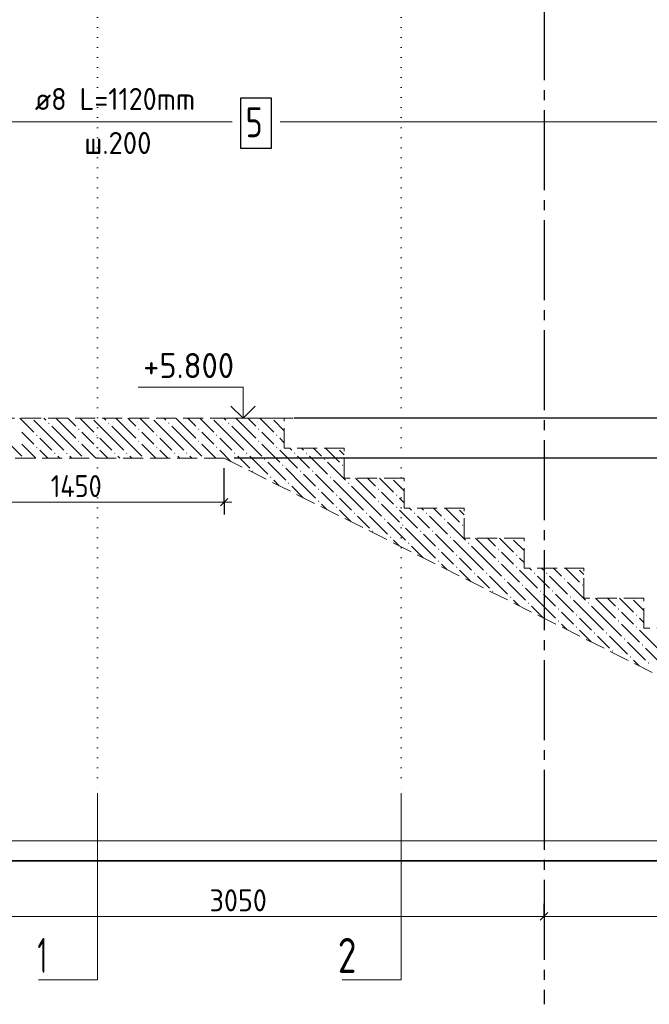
# Model space of a CAD drawing. Header units: millimetres. Extents: x 0 to 50400, y -12 to 35640.
# Tile 4 of 18: x 8386 to 15946, y 12146 to 23966. Entities that reach past the tile are written whole.
import ezdxf

# ---------------------------------------------------------------- set-up
doc = ezdxf.new("R2010")
doc.units = ezdxf.units.MM
for name, pattern in [('______2', [324, 240, -84]), ('______5', [1320, 960, -120, 120, -120]), ('______9', [120, 0, -120])]:
    doc.linetypes.add(name, pattern=pattern)
for name, color, linetype, lineweight in [('Standard', 7, 'Continuous', 25), ('Высотные отметки', 7, 'Continuous', 25), ('ЖБ Лестница', 52, 'Continuous', 25), ('Позиционная метка линия выноска', 7, 'Continuous', 13), ('Размерная линия_ общее', 7, 'Continuous', 13), ('Сечения символ', 7, 'Continuous', 25)]:
    doc.layers.add(name, color=color, linetype=linetype, lineweight=lineweight)
doc.layers.add('Оси', color=7, linetype='______5', true_color=0x656565)
doc.layers.add('Стена ДОП П-обр. неравн', color=7, linetype='Continuous', true_color=0xa0a0a0)
doc.layers.add('Размерная выноска', color=7, linetype='Continuous')
doc.styles.add('ISOCPEUR', font='txt')

msp = doc.modelspace()

# ---------------------------------------------------------------- hatches: boundary and pattern name
at = {"layer": 'ЖБ Лестница', "linetype": 'Continuous', "lineweight": 18, "transparency": 33554687}
for points in [[(8729, 19122), (8736, 19130), (8744, 19122), (8736, 19114)], [(9089, 19050), (9096, 19058), (9104, 19050), (9096, 19042)], [(9449, 19122), (9456, 19130), (9464, 19122), (9456, 19114)], [(9809, 19050), (9816, 19058), (9824, 19050), (9816, 19042)], [(10169, 19122), (10176, 19130), (10184, 19122), (10176, 19114)], [(10529, 19050), (10536, 19058), (10544, 19050), (10536, 19042)], [(10889, 19122), (10896, 19130), (10904, 19122), (10896, 19114)], [(11249, 19050), (11256, 19058), (11264, 19050), (11256, 19042)], [(8585, 18978), (8592, 18986), (8600, 18978), (8592, 18970)], [(9089, 18906), (9096, 18914), (9104, 18906), (9096, 18898)], [(9305, 18978), (9312, 18986), (9320, 18978), (9312, 18970)], [(9809, 18906), (9816, 18914), (9824, 18906), (9816, 18898)], [(10025, 18978), (10032, 18986), (10040, 18978), (10032, 18970)], [(10529, 18906), (10536, 18914), (10544, 18906), (10536, 18898)], [(10745, 18978), (10752, 18986), (10760, 18978), (10752, 18970)], [(11249, 18906), (11256, 18914), (11264, 18906), (11256, 18898)], [(11465, 18978), (11472, 18986), (11480, 18978), (11472, 18970)], [(8585, 18834), (8592, 18842), (8600, 18834), (8592, 18826)], [(9305, 18834), (9312, 18842), (9320, 18834), (9312, 18826)], [(10025, 18834), (10032, 18842), (10040, 18834), (10032, 18826)], [(10745, 18834), (10752, 18842), (10760, 18834), (10752, 18826)], [(11465, 18834), (11472, 18842), (11480, 18834), (11472, 18826)], [(8801, 18762), (8808, 18770), (8816, 18762), (8808, 18754)], [(8945, 18762), (8952, 18770), (8960, 18762), (8952, 18754)], [(9521, 18762), (9528, 18770), (9536, 18762), (9528, 18754)], [(9665, 18762), (9672, 18770), (9680, 18762), (9672, 18754)], [(10241, 18762), (10248, 18770), (10256, 18762), (10248, 18754)], [(10385, 18762), (10392, 18770), (10400, 18762), (10392, 18754)], [(10961, 18762), (10968, 18770), (10976, 18762), (10968, 18754)], [(11105, 18762), (11112, 18770), (11120, 18762), (11112, 18754)], [(11321, 18690), (11328, 18698), (11336, 18690), (11328, 18682)], [(11681, 18762), (11688, 18770), (11696, 18762), (11688, 18754)], [(11825, 18762), (11832, 18770), (11840, 18762), (11832, 18754)], [(12041, 18690), (12048, 18698), (12056, 18690), (12048, 18682)], [(11537, 18618), (11544, 18626), (11552, 18618), (11544, 18610)], [(12257, 18618), (12264, 18626), (12272, 18618), (12264, 18610)], [(11177, 18546), (11184, 18554), (11192, 18546), (11184, 18538)], [(11393, 18474), (11400, 18482), (11408, 18474), (11400, 18466)], [(11753, 18546), (11760, 18554), (11768, 18546), (11760, 18538)], [(11897, 18546), (11904, 18554), (11912, 18546), (11904, 18538)], [(12113, 18474), (12120, 18482), (12128, 18474), (12120, 18466)], [(11609, 18402), (11616, 18410), (11624, 18402), (11616, 18394)], [(11969, 18330), (11976, 18338), (11984, 18330), (11976, 18322)], [(12329, 18402), (12336, 18410), (12344, 18402), (12336, 18394)], [(12689, 18330), (12696, 18338), (12704, 18330), (12696, 18322)], [(12185, 18258), (12192, 18266), (12200, 18258), (12192, 18250)], [(12905, 18258), (12912, 18266), (12920, 18258), (12912, 18250)], [(11969, 18186), (11976, 18194), (11984, 18186), (11976, 18178)], [(12185, 18114), (12192, 18122), (12200, 18114), (12192, 18106)], [(12689, 18186), (12696, 18194), (12704, 18186), (12696, 18178)], [(12905, 18114), (12912, 18122), (12920, 18114), (12912, 18106)], [(12401, 18042), (12408, 18050), (12416, 18042), (12408, 18034)], [(12545, 18042), (12552, 18050), (12560, 18042), (12552, 18034)], [(12761, 17970), (12768, 17978), (12776, 17970), (12768, 17962)], [(13121, 18042), (13128, 18050), (13136, 18042), (13128, 18034)], [(13265, 18042), (13272, 18050), (13280, 18042), (13272, 18034)], [(13481, 17970), (13488, 17978), (13496, 17970), (13488, 17962)], [(12977, 17898), (12984, 17906), (12992, 17898), (12984, 17890)], [(13697, 17898), (13704, 17906), (13712, 17898), (13704, 17890)], [(12617, 17826), (12624, 17834), (12632, 17826), (12624, 17818)], [(12833, 17754), (12840, 17762), (12848, 17754), (12840, 17746)], [(13193, 17826), (13200, 17834), (13208, 17826), (13200, 17818)], [(13337, 17826), (13344, 17834), (13352, 17826), (13344, 17818)], [(13553, 17754), (13560, 17762), (13568, 17754), (13560, 17746)], [(13049, 17682), (13056, 17690), (13064, 17682), (13056, 17674)], [(13409, 17610), (13416, 17618), (13424, 17610), (13416, 17602)], [(13769, 17682), (13776, 17690), (13784, 17682), (13776, 17674)], [(14129, 17610), (14136, 17618), (14144, 17610), (14136, 17602)], [(13625, 17538), (13632, 17546), (13640, 17538), (13632, 17530)], [(14345, 17538), (14352, 17546), (14360, 17538), (14352, 17530)], [(13409, 17466), (13416, 17474), (13424, 17466), (13416, 17458)], [(13625, 17394), (13632, 17402), (13640, 17394), (13632, 17386)], [(14129, 17466), (14136, 17474), (14144, 17466), (14136, 17458)], [(14345, 17394), (14352, 17402), (14360, 17394), (14352, 17386)], [(13841, 17322), (13848, 17330), (13856, 17322), (13848, 17314)], [(13985, 17322), (13992, 17330), (14000, 17322), (13992, 17314)], [(14201, 17250), (14208, 17258), (14216, 17250), (14208, 17242)], [(14561, 17322), (14568, 17330), (14576, 17322), (14568, 17314)], [(14705, 17322), (14712, 17330), (14720, 17322), (14712, 17314)], [(14921, 17250), (14928, 17258), (14936, 17250), (14928, 17242)], [(14417, 17178), (14424, 17186), (14432, 17178), (14424, 17170)], [(15137, 17178), (15144, 17186), (15152, 17178), (15144, 17170)], [(14057, 17106), (14064, 17114), (14072, 17106), (14064, 17098)], [(14273, 17034), (14280, 17042), (14288, 17034), (14280, 17026)], [(14633, 17106), (14640, 17114), (14648, 17106), (14640, 17098)], [(14777, 17106), (14784, 17114), (14792, 17106), (14784, 17098)], [(14993, 17034), (15000, 17042), (15008, 17034), (15000, 17026)], [(14489, 16962), (14496, 16970), (14504, 16962), (14496, 16954)], [(15209, 16962), (15216, 16970), (15224, 16962), (15216, 16954)], [(14849, 16890), (14856, 16898), (14864, 16890), (14856, 16882)], [(15065, 16818), (15072, 16826), (15080, 16818), (15072, 16810)], [(15569, 16890), (15576, 16898), (15584, 16890), (15576, 16882)], [(15785, 16818), (15792, 16826), (15800, 16818), (15792, 16810)], [(14849, 16746), (14856, 16754), (14864, 16746), (14856, 16738)], [(15065, 16674), (15072, 16682), (15080, 16674), (15072, 16666)], [(15569, 16746), (15576, 16754), (15584, 16746), (15576, 16738)], [(15785, 16674), (15792, 16682), (15800, 16674), (15792, 16666)], [(15281, 16602), (15288, 16610), (15296, 16602), (15288, 16594)], [(15425, 16602), (15432, 16610), (15440, 16602), (15432, 16594)], [(15641, 16530), (15648, 16538), (15656, 16530), (15648, 16522)], [(15857, 16458), (15864, 16466), (15872, 16458), (15864, 16450)], [(15497, 16386), (15504, 16394), (15512, 16386), (15504, 16378)], [(15713, 16314), (15720, 16322), (15728, 16314), (15720, 16306)], [(15929, 16242), (15936, 16250), (15944, 16242), (15936, 16234)]]:
    msp.add_hatch(color=7, dxfattribs=at).paths.add_polyline_path(points, flags=16)

# ---------------------------------------------------------------- linework, layer by layer
at = {"layer": 'Standard', "color": 7, "linetype": 'Continuous', "lineweight": -3, "transparency": 33554687}
for p, q in [((10842, 18175), (10842, 18582)), ((10842, 18175), (10842, 18325)), ((10842, 18175), (10842, 18025)), ((14682, 13202), (14682, 13352)), ((14682, 13202), (14682, 13052)), ((14682, 13202), (14682, 13202))]:
    msp.add_line(p, q, dxfattribs=at)
at = {"layer": 'Standard', "color": 7, "linetype": 'Continuous', "lineweight": 25, "transparency": 33554687}
for p, q in [((10797, 18130), (10887, 18220)), ((14637, 13157), (14727, 13247))]:
    msp.add_line(p, q, dxfattribs=at)
at = {"layer": 'Standard', "color": 7, "linetype": 'Continuous', "lineweight": 13, "transparency": 33554687}
for p, q in [((7362, 18175), (10842, 18175)), ((10842, 18175), (10932, 18175)), ((7362, 13202), (14682, 13202)), ((14682, 13202), (22482, 13202))]:
    msp.add_line(p, q, dxfattribs=at)
at = {"layer": 'Standard', "color": 254, "linetype": 'Continuous', "lineweight": 35, "true_color": 0xc4c4ff, "transparency": 33554687}
msp.add_lwpolyline([(6223, 13869), (24588, 13869), (24588, 32359), (6223, 32359), (6223, 13869)], dxfattribs=at)
at = {"layer": 'Высотные отметки', "color": 7, "linetype": 'Continuous', "lineweight": 35, "transparency": 33554687}
for q in [(10923, 19327), (10923, 19327), (11214, 19327), (11214, 19327)]:
    msp.add_line((11069, 19182), q, dxfattribs=at)
at = {"layer": 'Высотные отметки', "color": 7, "linetype": 'Continuous', "lineweight": 13, "transparency": 33554687}
msp.add_line((11669, 19182), (10769, 19182), dxfattribs=at)
msp.add_line((11669, 19182), (10769, 19182), dxfattribs=at)
msp.add_lwpolyline([(11069, 19182), (11069, 19554), (9809, 19554)], dxfattribs=at)
msp.add_lwpolyline([(11069, 19182), (11069, 19554), (9809, 19554)], dxfattribs=at)
at = {"layer": 'ЖБ Лестница', "color": 7, "linetype": '______2', "lineweight": 13, "transparency": 33554687}
for p, q in [((11562, 19182), (7362, 19182)), ((11562, 18822), (11562, 19182)), ((12282, 18822), (11562, 18822)), ((12282, 18462), (12282, 18822)), ((7362, 18702), (10842, 18702)), ((10842, 18702), (18996, 14622)), ((13002, 18462), (12282, 18462)), ((13002, 18102), (13002, 18462)), ((13722, 18102), (13002, 18102)), ((13722, 17742), (13722, 18102)), ((14442, 17742), (13722, 17742)), ((14442, 17382), (14442, 17742)), ((15162, 17382), (14442, 17382)), ((15162, 17022), (15162, 17382)), ((15882, 17022), (15162, 17022)), ((15882, 16662), (15882, 17022)), ((16602, 16662), (15882, 16662))]:
    msp.add_line(p, q, dxfattribs=at)
at = {"layer": 'ЖБ Лестница', "color": 9, "linetype": 'Continuous', "lineweight": 18, "true_color": 0xc7c7c7, "transparency": 33554687}
for p, q in [((8388, 19182), (8556, 19014)), ((8772, 18942), (8556, 19158)), ((8676, 19182), (8700, 19158)), ((8916, 19086), (8820, 19182)), ((8964, 19182), (9060, 19086)), ((9108, 19182), (9276, 19014)), ((9492, 18942), (9276, 19158)), ((9396, 19182), (9420, 19158)), ((9636, 19086), (9540, 19182)), ((9684, 19182), (9780, 19086)), ((9828, 19182), (9996, 19014)), ((10212, 18942), (9996, 19158)), ((10116, 19182), (10140, 19158)), ((10356, 19086), (10260, 19182)), ((10404, 19182), (10500, 19086)), ((10548, 19182), (10716, 19014)), ((10932, 18942), (10716, 19158)), ((10836, 19182), (10860, 19158)), ((11076, 19086), (10980, 19182)), ((11124, 19182), (11220, 19086)), ((11268, 19182), (11436, 19014)), ((11562, 19032), (11436, 19158)), ((11556, 19182), (11562, 19176)), ((8772, 19086), (8916, 18942)), ((8916, 19086), (9060, 18942)), ((9492, 19086), (9636, 18942)), ((9636, 19086), (9780, 18942)), ((10212, 19086), (10356, 18942)), ((10356, 19086), (10500, 18942)), ((10932, 19086), (11076, 18942)), ((11076, 19086), (11220, 18942)), ((8196, 18942), (8412, 18726)), ((8484, 18942), (8412, 19014)), ((8556, 18870), (8484, 18942)), ((8628, 18942), (8772, 18798)), ((8772, 18942), (8916, 18798)), ((8916, 18942), (9132, 18726)), ((9204, 18942), (9132, 19014)), ((9276, 18870), (9204, 18942)), ((9348, 18942), (9492, 18798)), ((9492, 18942), (9636, 18798)), ((9636, 18942), (9852, 18726)), ((9924, 18942), (9852, 19014)), ((9996, 18870), (9924, 18942)), ((10068, 18942), (10212, 18798)), ((10212, 18942), (10356, 18798)), ((10356, 18942), (10572, 18726)), ((10644, 18942), (10572, 19014)), ((10716, 18870), (10644, 18942)), ((10788, 18942), (10932, 18798)), ((10932, 18942), (11076, 18798)), ((11076, 18942), (11292, 18726)), ((11364, 18942), (11292, 19014)), ((11436, 18870), (11364, 18942)), ((11508, 18942), (11562, 18888)), ((8412, 18870), (8580, 18702)), ((8628, 18798), (8724, 18702)), ((9132, 18870), (9300, 18702)), ((9348, 18798), (9444, 18702)), ((9852, 18870), (10020, 18702)), ((10068, 18798), (10164, 18702)), ((10572, 18870), (10740, 18702)), ((10788, 18798), (10926, 18660)), ((11292, 18870), (11508, 18654)), ((11508, 18798), (11724, 18582)), ((11628, 18822), (11652, 18798)), ((11772, 18822), (11796, 18798)), ((11916, 18822), (12012, 18726)), ((12060, 18822), (12228, 18654)), ((12228, 18798), (12282, 18744)), ((8868, 18702), (8844, 18726)), ((8988, 18726), (9012, 18702)), ((9588, 18702), (9564, 18726)), ((9708, 18726), (9732, 18702)), ((10308, 18702), (10284, 18726)), ((10428, 18726), (10452, 18702)), ((11076, 18654), (11004, 18726)), ((11148, 18726), (11364, 18510)), ((11796, 18654), (11724, 18726)), ((11868, 18726), (12084, 18510)), ((11148, 18582), (11076, 18654)), ((11364, 18654), (11580, 18438)), ((11796, 18366), (11580, 18582)), ((11868, 18582), (11796, 18654)), ((12084, 18654), (12300, 18438)), ((11796, 18510), (11940, 18366)), ((11940, 18510), (12156, 18294)), ((12516, 18366), (12420, 18462)), ((12564, 18462), (12660, 18366)), ((12708, 18462), (12876, 18294)), ((12996, 18462), (13002, 18456)), ((11503, 18371), (11436, 18438)), ((11652, 18366), (11791, 18227)), ((11796, 18366), (11940, 18222)), ((12372, 18222), (12156, 18438)), ((12372, 18366), (12516, 18222)), ((12516, 18366), (12660, 18222)), ((13002, 18312), (12876, 18438)), ((12084, 18222), (12012, 18294)), ((12156, 18150), (12084, 18222)), ((12228, 18222), (12372, 18078)), ((12372, 18222), (12516, 18078)), ((12516, 18222), (12732, 18006)), ((12804, 18222), (12732, 18294)), ((12876, 18150), (12804, 18222)), ((12948, 18222), (13002, 18168)), ((12012, 18150), (12079, 18083)), ((12732, 18150), (12948, 17934)), ((13068, 18102), (13092, 18078)), ((13212, 18102), (13236, 18078)), ((13356, 18102), (13452, 18006)), ((13500, 18102), (13668, 17934)), ((12228, 18078), (12368, 17939)), ((12516, 17934), (12444, 18006)), ((12588, 18006), (12804, 17790)), ((12948, 18078), (13164, 17862)), ((13236, 17934), (13164, 18006)), ((13308, 18006), (13524, 17790)), ((13668, 18078), (13722, 18024)), ((12588, 17862), (12516, 17934)), ((12804, 17934), (13020, 17718)), ((13236, 17646), (13020, 17862)), ((13308, 17862), (13236, 17934)), ((13524, 17934), (13740, 17718)), ((13236, 17790), (13380, 17646)), ((13380, 17790), (13596, 17574)), ((13956, 17646), (13860, 17742)), ((14004, 17742), (14100, 17646)), ((14148, 17742), (14316, 17574)), ((14436, 17742), (14442, 17736)), ((12944, 17650), (12876, 17718)), ((13092, 17646), (13232, 17506)), ((13236, 17646), (13380, 17502)), ((13812, 17502), (13596, 17718)), ((13812, 17646), (13956, 17502)), ((13956, 17646), (14100, 17502)), ((14442, 17592), (14316, 17718)), ((13524, 17502), (13452, 17574)), ((13596, 17430), (13524, 17502)), ((13668, 17502), (13812, 17358)), ((13812, 17502), (13956, 17358)), ((13956, 17502), (14172, 17286)), ((14244, 17502), (14172, 17574)), ((14316, 17430), (14244, 17502)), ((14388, 17502), (14442, 17448)), ((13452, 17430), (13520, 17362)), ((14172, 17430), (14388, 17214)), ((14508, 17382), (14532, 17358)), ((14652, 17382), (14676, 17358)), ((14796, 17382), (14892, 17286)), ((14940, 17382), (15108, 17214)), ((13668, 17358), (13809, 17218)), ((13956, 17214), (13884, 17286)), ((14028, 17286), (14244, 17070)), ((14388, 17358), (14604, 17142)), ((14676, 17214), (14604, 17286)), ((14748, 17286), (14964, 17070)), ((15108, 17358), (15162, 17304)), ((14028, 17142), (13956, 17214)), ((14244, 17214), (14460, 16998)), ((14676, 16926), (14460, 17142)), ((14748, 17142), (14676, 17214)), ((14964, 17214), (15180, 16998)), ((14676, 17070), (14820, 16926)), ((14820, 17070), (15036, 16854)), ((15396, 16926), (15300, 17022)), ((15444, 17022), (15540, 16926)), ((15588, 17022), (15756, 16854)), ((15876, 17022), (15882, 17016)), ((14385, 16929), (14316, 16998)), ((14532, 16926), (14673, 16785)), ((14676, 16926), (14820, 16782)), ((15252, 16782), (15036, 16998)), ((15252, 16926), (15396, 16782)), ((15396, 16926), (15540, 16782)), ((15882, 16872), (15756, 16998)), ((14964, 16782), (14892, 16854)), ((15684, 16782), (15612, 16854)), ((14892, 16710), (14961, 16641)), ((15036, 16710), (14964, 16782)), ((15108, 16782), (15252, 16638)), ((15252, 16782), (15396, 16638)), ((15396, 16782), (15612, 16566)), ((15612, 16710), (15828, 16494)), ((15756, 16710), (15684, 16782)), ((15828, 16782), (15882, 16728)), ((15108, 16638), (15250, 16497)), ((15396, 16494), (15324, 16566)), ((15468, 16566), (15684, 16350)), ((15828, 16638), (16044, 16422)), ((15468, 16422), (15396, 16494)), ((15684, 16494), (15900, 16278)), ((16116, 16206), (15900, 16422)), ((15826, 16208), (15756, 16278))]:
    msp.add_line(p, q, dxfattribs=at)
at = {"layer": 'Оси', "color": 8, "linetype": '______5', "lineweight": -3, "transparency": 33554687}
msp.add_line((14682, 32119), (14682, 12146), dxfattribs=at)
at = {"layer": 'Позиционная метка линия выноска', "color": 7, "linetype": 'Continuous', "lineweight": 13, "transparency": 33554687}
for points in [[(10937, 22741), (8153, 22741), (8153, 23186), (7904, 23435)], [(11512, 22741), (21815, 22741), (21815, 23186), (22064, 23435)]]:
    msp.add_lwpolyline(points, dxfattribs=at)
at = {"layer": 'Размерная выноска', "color": 7, "linetype": 'Continuous', "lineweight": 13, "transparency": 33554687}
msp.add_line((16626, 14109), (7290, 14109), dxfattribs=at)
at = {"layer": 'Размерная линия_ общее', "color": 7, "linetype": 'Continuous', "lineweight": -3, "transparency": 33554687}
for points in [[(23877, 19182), (23856, 19182), (23856, 19182), (11682, 19182)], [(23877, 18702), (23856, 18702), (23856, 18702), (10962, 18702)]]:
    msp.add_lwpolyline(points, dxfattribs=at)
at = {"layer": 'Сечения символ', "color": 7, "linetype": '______9', "lineweight": 13, "transparency": 33554687}
for p, q in [((9320, 31197), (9320, 14681)), ((12968, 31197), (12968, 14681))]:
    msp.add_line(p, q, dxfattribs=at)
at = {"layer": 'Сечения символ', "color": 7, "linetype": 'Continuous', "lineweight": 13, "transparency": 33554687}
for points in [[(9320, 14681), (9320, 12441), (8612, 12441)], [(12968, 14681), (12968, 12441), (12260, 12441)]]:
    msp.add_lwpolyline(points, dxfattribs=at)
at = {"layer": 'Стена ДОП П-обр. неравн', "color": 7, "linetype": 'Continuous', "lineweight": 25, "transparency": 33554687}
msp.add_lwpolyline([(11039, 22423), (11411, 22423), (11411, 23023), (11039, 23023), (11039, 22423)], dxfattribs=at)

# ---------------------------------------------------------------- texts
at = {"layer": 'Standard', "color": 7, "linetype": 'Continuous', "lineweight": 25, "transparency": 33554687, "char_height": 264, "attachment_point": 7, "style": 'ISOCPEUR'}
for s, insert, width in [('\\W0.87;1450', (8759, 18235), 827.32), ('\\W0.93;3050', (10666, 13262), 861.71)]:
    msp.add_mtext(s, dxfattribs=dict(at, insert=insert, width=width))
at = {"layer": 'Высотные отметки', "color": 7, "linetype": 'Continuous', "lineweight": 25, "transparency": 33554687, "insert": (9869, 19664), "char_height": 300, "width": 1281.44, "attachment_point": 7, "style": 'ISOCPEUR'}
msp.add_mtext('\\W0.95;+5.800', dxfattribs=at)
at = {"layer": 'Сечения символ', "color": 7, "linetype": 'Continuous', "lineweight": 35, "transparency": 33554687, "char_height": 420, "attachment_point": 7, "style": 'ISOCPEUR'}
for s, insert, width in [('\\W0.56;1', (8600, 12523), 326.66), ('\\W0.78;2', (12206, 12523), 456.98)]:
    msp.add_mtext(s, dxfattribs=dict(at, insert=insert, width=width))
at = {"layer": 'Стена ДОП П-обр. неравн', "color": 7, "linetype": 'Continuous', "lineweight": 13, "transparency": 33554687, "attachment_point": 7, "style": 'ISOCPEUR'}
for s, insert, char_height, width in [('\\W0.93;ø8 L=1120mm ', (8568, 22882), 264, 2339.96), ('\\W0.78;5', (11099, 22555), 360, 391.69), ('\\W0.95;ш.200 ', (9162, 22354), 264, 1154.55)]:
    msp.add_mtext(s, dxfattribs=dict(at, insert=insert, char_height=char_height, width=width))

doc.saveas('drawing.dxf')
